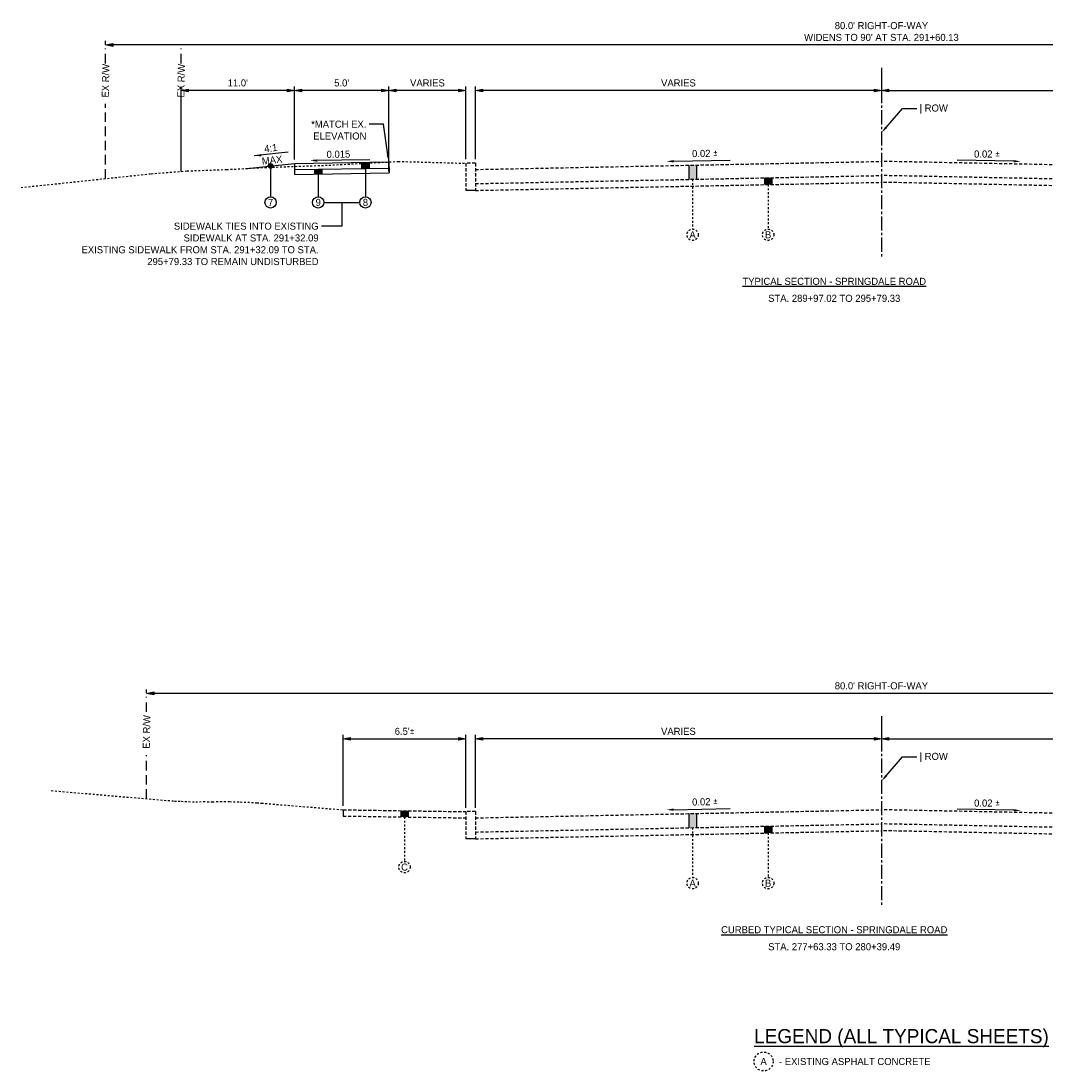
# Model space of a CAD drawing. Header units: feet. Extents: x 18870 to 19332, y 13872 to 14074.
# Tile 3 of 35: x 18870 to 18924, y 13923 to 13979. Entities that reach past the tile are written whole.
import ezdxf
from ezdxf import colors
from ezdxf.entities.mleader import LeaderData, LeaderLine
from ezdxf.math import Vec2, Vec3

# ---------------------------------------------------------------- set-up
doc = ezdxf.new("R2010")
doc.units = ezdxf.units.FT
doc.header["$MEASUREMENT"] = 0
for name, pattern in [('CENTER2', [1.125, 0.75, -0.125, 0.125, -0.125]), ('DASHED', [0.75, 0.5, -0.25]), ('DASHED2', [0.375, 0.25, -0.125]), ('OhDOT_USTN2', [0.11, 0.069, -0.041]), ('OhDOT_USTN3', [0.22, 0.165, -0.055])]:
    doc.linetypes.add(name, pattern=pattern)
for name, color, linetype in [('PF_X_Ground_Line', 3, 'OhDOT_USTN2'), ('PV_P_EOP', 7, 'Continuous'), ('PV_P_Text', 10, 'Continuous'), ('PV_X_EOP', 7, 'OhDOT_USTN3'), ('RW_X_Right_of_Way', 7, 'ROWEX-COEC')]:
    doc.layers.add(name, color=color, linetype=linetype)
doc.styles.add('Slanted-Normal', font='font31.shx', dxfattribs={"height": 0.125})
doc.styles.get("Standard").update_dxf_attribs({"font": 'font31.shx'})
doc.styles.add('Straight-Normal', font='font30.shx', dxfattribs={"height": 0.14})
doc.linetypes.add('ROWEX-COEC', pattern='A,0.75,-0.05,["Ex R/W",Straight-Normal,S=1,R=0,X=0,Y=-0.06],-0.7,0.75,-0.3,0.75,-0.3,0.75,-0.3,0.75,-0.3', length=5.7)
doc.dimstyles.new('Dec-1  Slanted', dxfattribs={"dimtxt": 0.125, "dimasz": 0.125, "dimexe": 0.07, "dimexo": 0.07, "dimgap": 0.07, "dimtad": 1, "dimdec": 1, "dimzin": 3, "dimdsep": 46, "dimtxsty": 'Slanted-Normal', "dimblk": 'Dim1', "dimcen": 0, "dimclrd": 95, "dimclre": 95, "dimclrt": 7, "dimadec": 1, "dimazin": 3, "dimtfac": 1, "dimtdec": 1, "dimtix": 1, "dimtofl": 0, "dimtmove": 1, "dimatfit": 3, "dimldrblk": 'Dim1', "dimfxl": 1, "dimtolj": 1, "dimtzin": 0, "dimlwd": -1, "dimlwe": -1, "dimarcsym": 0})

# ---------------------------------------------------------------- blocks, each defined once
blk = doc.blocks.new('Dim1')
h = blk.add_hatch(color=4)
h.dxf.hatch_style = 1
h.paths.add_polyline_path([(0, 0), (-1, -0.2), (-1, 0.2)])
at = {"color": 4}
blk.add_lwpolyline([(0, 0), (-1, -0.2), (-1, 0.2), (0, 0)], dxfattribs=at)
blk = doc.blocks.new('*D887')
at = {"layer": 'Defpoints', "color": 0, "transparency": 16777216}
for p in [(18915.479, 13942.246), (18936.979, 13940.972), (18936.979, 13937.116)]:
    blk.add_point(p, dxfattribs=at)
at = {"layer": 'PV_P_Text', "color": 95, "linetype": 'Continuous', "transparency": 16777216}
for p, q in [((18915.479, 13942.036), (18915.479, 13940.762)), ((18915.854, 13940.972), (18936.604, 13940.972)), ((18936.979, 13937.326), (18936.979, 13941.182))]:
    blk.add_line(p, q, dxfattribs=at)
at = {"layer": 'PV_P_Text', "color": 95, "transparency": 16777216, "xscale": 0.375, "yscale": 0.375, "zscale": 0.375, "rotation": 180}
blk.add_blockref('Dim1', (18915.479, 13940.972), dxfattribs=at)
at = {"layer": 'PV_P_Text', "color": 95, "transparency": 16777216, "xscale": 0.375, "yscale": 0.375, "zscale": 0.375}
blk.add_blockref('Dim1', (18936.979, 13940.972), dxfattribs=at)
at = {"layer": 'PV_P_Text', "color": 7, "transparency": 16777216, "insert": (18926.229, 13941.369), "char_height": 0.375, "attachment_point": 5, "style": 'Slanted-Normal'}
blk.add_mtext('\\A1;VARIES', dxfattribs=at)
blk = doc.blocks.new('*D888')
at = {"layer": 'Defpoints', "color": 0, "transparency": 16777216}
for p in [(18893.979, 13940.972), (18915.479, 13940.972), (18893.979, 13937.116)]:
    blk.add_point(p, dxfattribs=at)
at = {"layer": 'PV_P_Text', "color": 95, "linetype": 'Continuous', "transparency": 16777216}
for p, q in [((18893.979, 13937.326), (18893.979, 13941.182)), ((18915.104, 13940.972), (18894.354, 13940.972))]:
    blk.add_line(p, q, dxfattribs=at)
at = {"layer": 'PV_P_Text', "color": 95, "transparency": 16777216, "xscale": 0.375, "yscale": 0.375, "zscale": 0.375, "rotation": 180}
blk.add_blockref('Dim1', (18893.979, 13940.972), dxfattribs=at)
at = {"layer": 'PV_P_Text', "color": 95, "transparency": 16777216, "xscale": 0.375, "yscale": 0.375, "zscale": 0.375}
blk.add_blockref('Dim1', (18915.479, 13940.972), dxfattribs=at)
at = {"layer": 'PV_P_Text', "color": 7, "transparency": 16777216, "insert": (18904.729, 13941.369), "char_height": 0.375, "attachment_point": 5, "style": 'Slanted-Normal'}
blk.add_mtext('\\A1;VARIES', dxfattribs=at)
blk = doc.blocks.new('*D891')
at = {"layer": 'Defpoints', "color": 0, "transparency": 16777216}
for p in [(18893.479, 13940.972), (18886.979, 13937.213), (18893.479, 13937.116)]:
    blk.add_point(p, dxfattribs=at)
at = {"layer": 'PV_P_Text', "color": 95, "linetype": 'Continuous', "transparency": 16777216}
for p, q in [((18886.979, 13937.423), (18886.979, 13941.182)), ((18887.354, 13940.972), (18893.104, 13940.972)), ((18893.479, 13937.326), (18893.479, 13941.182))]:
    blk.add_line(p, q, dxfattribs=at)
at = {"layer": 'PV_P_Text', "color": 95, "transparency": 16777216, "xscale": 0.375, "yscale": 0.375, "zscale": 0.375, "rotation": 180}
blk.add_blockref('Dim1', (18886.979, 13940.972), dxfattribs=at)
at = {"layer": 'PV_P_Text', "color": 95, "transparency": 16777216, "xscale": 0.375, "yscale": 0.375, "zscale": 0.375}
blk.add_blockref('Dim1', (18893.479, 13940.972), dxfattribs=at)
at = {"layer": 'PV_P_Text', "color": 7, "transparency": 16777216, "insert": (18890.229, 13941.369), "char_height": 0.375, "attachment_point": 5, "style": 'Slanted-Normal'}
blk.add_mtext("\\A1;6.5'{\\fISOCPEUR|b0|i0|c0|p34;%%P}", dxfattribs=at)
blk = doc.blocks.new('*D903')
at = {"layer": 'Defpoints', "color": 0, "transparency": 16777216}
for p in [(18915.479, 13976.602), (18936.979, 13975.327), (18936.979, 13971.471)]:
    blk.add_point(p, dxfattribs=at)
at = {"layer": 'PV_P_Text', "color": 95, "linetype": 'Continuous', "transparency": 16777216}
for p, q in [((18915.479, 13976.392), (18915.479, 13975.117)), ((18936.979, 13971.681), (18936.979, 13975.537)), ((18915.854, 13975.327), (18936.604, 13975.327))]:
    blk.add_line(p, q, dxfattribs=at)
at = {"layer": 'PV_P_Text', "color": 95, "transparency": 16777216, "xscale": 0.375, "yscale": 0.375, "zscale": 0.375, "rotation": 180}
blk.add_blockref('Dim1', (18915.479, 13975.327), dxfattribs=at)
at = {"layer": 'PV_P_Text', "color": 95, "transparency": 16777216, "xscale": 0.375, "yscale": 0.375, "zscale": 0.375}
blk.add_blockref('Dim1', (18936.979, 13975.327), dxfattribs=at)
at = {"layer": 'PV_P_Text', "color": 7, "transparency": 16777216, "insert": (18926.229, 13975.725), "char_height": 0.375, "attachment_point": 5, "style": 'Slanted-Normal'}
blk.add_mtext('\\A1;VARIES', dxfattribs=at)
blk = doc.blocks.new('*D904')
at = {"layer": 'Defpoints', "color": 0, "transparency": 16777216}
for p in [(18893.979, 13975.327), (18915.479, 13975.327), (18893.979, 13971.471)]:
    blk.add_point(p, dxfattribs=at)
at = {"layer": 'PV_P_Text', "color": 95, "linetype": 'Continuous', "transparency": 16777216}
for p, q in [((18893.979, 13971.681), (18893.979, 13975.537)), ((18915.104, 13975.327), (18894.354, 13975.327))]:
    blk.add_line(p, q, dxfattribs=at)
at = {"layer": 'PV_P_Text', "color": 95, "transparency": 16777216, "xscale": 0.375, "yscale": 0.375, "zscale": 0.375, "rotation": 180}
blk.add_blockref('Dim1', (18893.979, 13975.327), dxfattribs=at)
at = {"layer": 'PV_P_Text', "color": 95, "transparency": 16777216, "xscale": 0.375, "yscale": 0.375, "zscale": 0.375}
blk.add_blockref('Dim1', (18915.479, 13975.327), dxfattribs=at)
at = {"layer": 'PV_P_Text', "color": 7, "transparency": 16777216, "insert": (18904.729, 13975.725), "char_height": 0.375, "attachment_point": 5, "style": 'Slanted-Normal'}
blk.add_mtext('\\A1;VARIES', dxfattribs=at)
blk = doc.blocks.new('*D907')
at = {"layer": 'Defpoints', "color": 0, "transparency": 16777216}
for p in [(18889.396, 13975.327), (18889.396, 13971.541), (18893.479, 13971.471)]:
    blk.add_point(p, dxfattribs=at)
at = {"layer": 'PV_P_Text', "color": 95, "linetype": 'Continuous', "transparency": 16777216}
for p, q in [((18889.396, 13971.751), (18889.396, 13975.537)), ((18893.479, 13971.681), (18893.479, 13975.537)), ((18893.104, 13975.327), (18889.771, 13975.327))]:
    blk.add_line(p, q, dxfattribs=at)
at = {"layer": 'PV_P_Text', "color": 95, "transparency": 16777216, "xscale": 0.375, "yscale": 0.375, "zscale": 0.375, "rotation": 180}
blk.add_blockref('Dim1', (18889.396, 13975.327), dxfattribs=at)
at = {"layer": 'PV_P_Text', "color": 95, "transparency": 16777216, "xscale": 0.375, "yscale": 0.375, "zscale": 0.375}
blk.add_blockref('Dim1', (18893.479, 13975.327), dxfattribs=at)
at = {"layer": 'PV_P_Text', "color": 7, "transparency": 16777216, "insert": (18891.438, 13975.725), "char_height": 0.375, "attachment_point": 5, "style": 'Slanted-Normal'}
blk.add_mtext('\\A1;VARIES', dxfattribs=at)
blk = doc.blocks.new('*D908')
at = {"layer": 'Defpoints', "color": 0, "transparency": 16777216}
for p in [(18884.396, 13975.327), (18889.396, 13971.541), (18884.396, 13971.466)]:
    blk.add_point(p, dxfattribs=at)
at = {"layer": 'PV_P_Text', "color": 95, "linetype": 'Continuous', "transparency": 16777216}
for p, q in [((18884.396, 13971.676), (18884.396, 13975.537)), ((18889.396, 13971.751), (18889.396, 13975.537)), ((18889.021, 13975.327), (18884.771, 13975.327))]:
    blk.add_line(p, q, dxfattribs=at)
at = {"layer": 'PV_P_Text', "color": 95, "transparency": 16777216, "xscale": 0.375, "yscale": 0.375, "zscale": 0.375, "rotation": 180}
blk.add_blockref('Dim1', (18884.396, 13975.327), dxfattribs=at)
at = {"layer": 'PV_P_Text', "color": 95, "transparency": 16777216, "xscale": 0.375, "yscale": 0.375, "zscale": 0.375}
blk.add_blockref('Dim1', (18889.396, 13975.327), dxfattribs=at)
at = {"layer": 'PV_P_Text', "color": 7, "transparency": 16777216, "insert": (18886.896, 13975.725), "char_height": 0.375, "attachment_point": 5, "style": 'Slanted-Normal'}
blk.add_mtext("\\A1;5.0'", dxfattribs=at)
blk = doc.blocks.new('*D909')
at = {"layer": 'Defpoints', "color": 0, "transparency": 16777216}
for p in [(18876.568, 13943.384), (18876.568, 13943.201), (18952.563, 13943.218)]:
    blk.add_point(p, dxfattribs=at)
at = {"layer": 'PV_P_Text', "color": 95, "linetype": 'Continuous', "transparency": 16777216}
for p, q in [((18876.568, 13943.411), (18876.568, 13943.594)), ((18952.188, 13943.384), (18876.943, 13943.384)), ((18952.563, 13943.428), (18952.563, 13943.594))]:
    blk.add_line(p, q, dxfattribs=at)
at = {"layer": 'PV_P_Text', "color": 95, "transparency": 16777216, "xscale": 0.375, "yscale": 0.375, "zscale": 0.375, "rotation": 180}
blk.add_blockref('Dim1', (18876.568, 13943.384), dxfattribs=at)
at = {"layer": 'PV_P_Text', "color": 95, "transparency": 16777216, "xscale": 0.375, "yscale": 0.375, "zscale": 0.375}
blk.add_blockref('Dim1', (18952.563, 13943.384), dxfattribs=at)
at = {"layer": 'PV_P_Text', "color": 7, "transparency": 16777216, "insert": (18915.479, 13943.781), "char_height": 0.375, "attachment_point": 5, "style": 'Slanted-Normal'}
blk.add_mtext("\\A1;80.0' RIGHT-OF-WAY", dxfattribs=at)
blk = doc.blocks.new('*D910')
at = {"layer": 'Defpoints', "color": 0, "transparency": 16777216}
for p in [(18874.399, 13977.739), (18874.399, 13977.556), (18952.563, 13977.574)]:
    blk.add_point(p, dxfattribs=at)
at = {"layer": 'PV_P_Text', "color": 95, "linetype": 'Continuous', "transparency": 16777216}
for p, q in [((18874.399, 13977.766), (18874.399, 13977.949)), ((18952.188, 13977.739), (18874.774, 13977.739)), ((18952.563, 13977.784), (18952.563, 13977.949))]:
    blk.add_line(p, q, dxfattribs=at)
at = {"layer": 'PV_P_Text', "color": 95, "transparency": 16777216, "xscale": 0.375, "yscale": 0.375, "zscale": 0.375, "rotation": 180}
blk.add_blockref('Dim1', (18874.399, 13977.739), dxfattribs=at)
at = {"layer": 'PV_P_Text', "color": 95, "transparency": 16777216, "xscale": 0.375, "yscale": 0.375, "zscale": 0.375}
blk.add_blockref('Dim1', (18952.563, 13977.739), dxfattribs=at)
at = {"layer": 'PV_P_Text', "color": 7, "transparency": 16777216, "insert": (18915.479, 13978.449), "char_height": 0.375, "width": 10.38928, "attachment_point": 5, "style": 'Slanted-Normal'}
blk.add_mtext("\\A1;80.0' RIGHT-OF-WAY\\PWIDENS TO 90' AT STA. 291+60.13", dxfattribs=at)
blk = doc.blocks.new('*D911')
at = {"layer": 'Defpoints', "color": 0, "transparency": 16777216}
for p in [(18878.396, 13975.327), (18878.396, 13971.04), (18884.396, 13971.466)]:
    blk.add_point(p, dxfattribs=at)
at = {"layer": 'PV_P_Text', "color": 95, "linetype": 'Continuous', "transparency": 16777216}
for p, q in [((18878.396, 13971.25), (18878.396, 13975.537)), ((18884.396, 13971.676), (18884.396, 13975.537)), ((18884.021, 13975.327), (18878.771, 13975.327))]:
    blk.add_line(p, q, dxfattribs=at)
at = {"layer": 'PV_P_Text', "color": 95, "transparency": 16777216, "xscale": 0.375, "yscale": 0.375, "zscale": 0.375, "rotation": 180}
blk.add_blockref('Dim1', (18878.396, 13975.327), dxfattribs=at)
at = {"layer": 'PV_P_Text', "color": 95, "transparency": 16777216, "xscale": 0.375, "yscale": 0.375, "zscale": 0.375}
blk.add_blockref('Dim1', (18884.396, 13975.327), dxfattribs=at)
at = {"layer": 'PV_P_Text', "color": 7, "transparency": 16777216, "insert": (18881.396, 13975.725), "char_height": 0.375, "attachment_point": 5, "style": 'Slanted-Normal'}
blk.add_mtext("\\A1;11.0'", dxfattribs=at)

msp = doc.modelspace()

# ---------------------------------------------------------------- hatches: boundary and pattern name
at = {"layer": 'PV_P_Text'}
h = msp.add_hatch(color=256, dxfattribs=at)
h.dxf.hatch_style = 1
h.paths.add_polyline_path([(18887.95483, 13971.51919), (18888.35483, 13971.52519), (18888.35483, 13971.19215), (18887.95483, 13971.18615)])
h = msp.add_hatch(color=256, dxfattribs=at)
h.dxf.hatch_style = 1
edge = h.paths.add_edge_path()
edge.add_arc((18883.13563, 13971.33121), 0.125, 0, 360)
h = msp.add_hatch(color=256, dxfattribs=at)
h.dxf.hatch_style = 1
h.paths.add_polyline_path([(18885.45483, 13971.14865), (18885.85483, 13971.15465), (18885.85483, 13970.90463), (18885.45483, 13970.89863)])
h = msp.add_hatch(color=256, dxfattribs=at)
h.dxf.hatch_style = 1
h.paths.add_polyline_path([(18905.2793, 13971.36727), (18905.6793, 13971.37527), (18905.6793, 13970.62512), (18905.2793, 13970.61712)])
h = msp.add_hatch(color=256, dxfattribs=at)
h.dxf.hatch_style = 1
h.paths.add_polyline_path([(18909.2793, 13970.69712), (18909.6793, 13970.70512), (18909.6793, 13970.34513), (18909.2793, 13970.33732)])
h = msp.add_hatch(color=256, dxfattribs=at)
h.dxf.hatch_style = 1
h.paths.add_polyline_path([(18890.42436, 13937.16172), (18890.02436, 13937.16772), (18890.02436, 13936.83768), (18890.2271, 13936.83464), (18890.42436, 13936.83849)])
h = msp.add_hatch(color=256, dxfattribs=at)
h.dxf.hatch_style = 1
h.paths.add_polyline_path([(18905.2793, 13937.0119), (18905.6793, 13937.0199), (18905.6793, 13936.26975), (18905.2793, 13936.26175)])
h = msp.add_hatch(color=256, dxfattribs=at)
h.dxf.hatch_style = 1
h.paths.add_polyline_path([(18909.2793, 13936.34175), (18909.6793, 13936.34975), (18909.6793, 13935.98976), (18909.2793, 13935.98195)])

# ---------------------------------------------------------------- linework, layer by layer
at = {"layer": 'PF_X_Ground_Line'}
for points in [[(18869.91688, 13970.185), (18876.80648, 13970.91615), (18878.71129, 13971.06402), (18880.81213, 13971.13839), (18882.83715, 13971.24929), (18886.22211, 13971.36955), (18889.90038, 13971.56802), (18893.4793, 13971.47127)], [(18871.5221, 13938.22879), (18878.04589, 13937.67685), (18878.39609, 13937.66624), (18878.79404, 13937.64503), (18879.16546, 13937.63443), (18879.57403, 13937.65034), (18880.0525, 13937.63437), (18880.46107, 13937.65558), (18880.96514, 13937.64498), (18881.52758, 13937.62907), (18881.92023, 13937.61846), (18882.40308, 13937.58135), (18882.65386, 13937.56575), (18886.9793, 13937.2134)]]:
    msp.add_lwpolyline(points, dxfattribs=at)
at = {"layer": 'PV_P_EOP', "linetype": 'DASHED'}
for points in [[(18874.39914, 13976.76083), (18874.39914, 13977.55617)], [(18878.39914, 13976.76083), (18878.39914, 13977.55617)], [(18874.39609, 13970.66035), (18874.39609, 13974.61571)], [(18878.39609, 13971.03955), (18878.39609, 13974.61571)], [(18876.56759, 13942.40546), (18876.56759, 13943.2008)], [(18876.56759, 13937.80192), (18876.56759, 13940.1116)]]:
    msp.add_lwpolyline(points, dxfattribs=at)
at = {"layer": 'PV_P_EOP', "linetype": 'Continuous'}
msp.add_lwpolyline([(18889.39609, 13971.03955), (18889.39609, 13974.33129)], dxfattribs=at)
at = {"layer": 'PV_P_Text', "linetype": 'ByBlock', "lineweight": -2}
for p, q in [((18884.05682, 13972.05486), (18882.26774, 13971.8591)), ((18888.39645, 13971.65568), (18885.39573, 13971.61067)), ((18904.47451, 13971.57551), (18907.47497, 13971.63552)), ((18922.48333, 13971.57551), (18919.48287, 13971.63552)), ((18886.90483, 13968.13862), (18885.82483, 13968.13862)), ((18904.47451, 13937.22014), (18907.47497, 13937.28015)), ((18922.48333, 13937.18582), (18919.48287, 13937.24583))]:
    msp.add_line(p, q, dxfattribs=at)
at = {"layer": 'PV_P_Text', "linetype": 'CENTER2'}
for points in [[(18915.4793, 13976.53127), (18915.4793, 13966.53127)], [(18915.4793, 13942.1759), (18915.4793, 13932.1759)]]:
    msp.add_lwpolyline(points, dxfattribs=at)
at = {"layer": 'PV_P_Text'}
for points in [[(18884.39609, 13971.46581), (18889.39609, 13971.54081)], [(18887.95483, 13971.51919), (18887.95483, 13971.18615)], [(18888.35483, 13971.52519), (18888.35483, 13971.19215)], [(18889.39609, 13971.54081), (18889.40483, 13970.95788)], [(18881.87517, 13971.19661), (18884.39609, 13971.46581)], [(18883.13563, 13971.33121), (18883.13563, 13969.69475)], [(18884.39609, 13971.46581), (18884.40483, 13970.88288)], [(18884.40108, 13971.13285), (18889.40108, 13971.20785)], [(18884.40483, 13970.88288), (18889.40483, 13970.95788)], [(18885.45483, 13971.14865), (18885.45483, 13970.89863)], [(18885.85483, 13971.15465), (18885.85483, 13970.90463)], [(18888.15483, 13971.18915), (18888.15483, 13969.69475)], [(18905.2793, 13971.36727), (18905.2793, 13970.61712)], [(18905.6793, 13971.37527), (18905.6793, 13970.62512)], [(18885.65483, 13970.90163), (18885.65483, 13969.69475)], [(18909.2793, 13970.69712), (18909.2793, 13970.33732)], [(18909.6793, 13970.70512), (18909.6793, 13970.34532)], [(18885.95483, 13969.39475), (18887.85483, 13969.39475)], [(18890.02436, 13937.16772), (18890.02436, 13936.83768)], [(18890.42436, 13937.16172), (18890.42436, 13936.83168)], [(18905.2793, 13937.0119), (18905.2793, 13936.26175)], [(18905.6793, 13937.0199), (18905.6793, 13936.26975)], [(18909.2793, 13936.34175), (18909.2793, 13935.98195)], [(18909.6793, 13936.34975), (18909.6793, 13935.98995)]]:
    msp.add_lwpolyline(points, dxfattribs=at)
at = {"layer": 'PV_P_Text', "linetype": 'DASHED2', "ltscale": 0.333}
for points in [[(18905.4793, 13970.62112), (18905.4793, 13967.98197)], [(18909.4793, 13970.34132), (18909.4793, 13967.98197)], [(18890.22435, 13936.83468), (18890.22436, 13934.47534)], [(18905.4793, 13936.26575), (18905.4793, 13933.6266)], [(18909.4793, 13935.98595), (18909.4793, 13933.6266)]]:
    msp.add_lwpolyline(points, dxfattribs=at)
at = {"layer": 'PV_P_Text', "linetype": 'ByBlock', "lineweight": -2}
msp.add_lwpolyline([(18886.90483, 13969.39475), (18886.90483, 13968.13862)], dxfattribs=at)
at = {"layer": 'PV_P_Text'}
for centre, radius in [((18883.13563, 13971.33121), 0.125), ((18883.13563, 13969.39475), 0.3), ((18885.65483, 13969.39475), 0.3), ((18888.15483, 13969.39475), 0.3)]:
    msp.add_circle(centre, radius, dxfattribs=at)
at = {"layer": 'PV_P_Text', "linetype": 'DASHED2', "ltscale": 0.333}
for centre in [(18905.4793, 13967.68197), (18909.4793, 13967.68197), (18890.22436, 13934.17534), (18905.4793, 13933.3266), (18909.4793, 13933.3266)]:
    msp.add_circle(centre, 0.3, dxfattribs=at)
at = {"layer": 'PV_P_Text', "linetype": 'OhDOT_USTN2'}
msp.add_circle((18909.24024, 13923.87586), 0.50213, dxfattribs=at)
at = {"layer": 'PV_P_Text'}
for points in [[(18882.64732, 13971.83776), (18882.26774, 13971.8591), (18882.63372, 13971.96201)], [(18885.60977, 13971.55138), (18885.23387, 13971.60825), (18885.60789, 13971.67636)], [(18904.47326, 13971.638), (18904.09959, 13971.56801), (18904.47576, 13971.51302)], [(18922.48458, 13971.638), (18922.85826, 13971.56801), (18922.48208, 13971.51302)], [(18904.47326, 13937.28263), (18904.09959, 13937.21264), (18904.47576, 13937.15765)], [(18922.48458, 13937.2483), (18922.85826, 13937.17832), (18922.48208, 13937.12333)]]:
    msp.add_solid(points, dxfattribs=at)
at = {"layer": 'PV_X_EOP'}
for points in [[(18893.9793, 13971.14127), (18915.4793, 13971.57127)], [(18936.9793, 13971.14127), (18915.4793, 13971.57127)], [(18893.9793, 13971.47127), (18893.4793, 13971.47127), (18893.4793, 13970.03132)], [(18893.9793, 13971.47127), (18893.9793, 13970.03132)], [(18893.9793, 13970.39112), (18915.4793, 13970.82112)], [(18893.9793, 13970.03132), (18915.4793, 13970.46132)], [(18936.9793, 13970.39112), (18915.4793, 13970.82112)], [(18936.95711, 13970.03176), (18915.4793, 13970.46132)], [(18886.9793, 13937.2134), (18893.4793, 13937.1159)], [(18893.9793, 13937.1159), (18893.4793, 13937.1159), (18893.4793, 13935.67595)], [(18893.9793, 13936.7859), (18915.4793, 13937.2159)], [(18893.9793, 13937.1159), (18893.9793, 13935.67595)], [(18936.9793, 13936.7859), (18915.4793, 13937.2159)], [(18886.97435, 13936.88343), (18893.47435, 13936.78593)], [(18893.9793, 13936.03575), (18915.4793, 13936.46575)], [(18936.9793, 13936.03575), (18915.4793, 13936.46575)], [(18893.9793, 13935.67595), (18915.4793, 13936.10595)], [(18936.95711, 13935.6764), (18915.4793, 13936.10595)]]:
    msp.add_lwpolyline(points, dxfattribs=at)
at = {"layer": 'RW_X_Right_of_Way'}
for points in [[(18893.9793, 13970.03132), (18893.4793, 13970.03132)], [(18886.9793, 13937.2134), (18886.97435, 13936.88343)], [(18893.9793, 13935.67595), (18893.4793, 13935.67595)]]:
    msp.add_lwpolyline(points, dxfattribs=at)

# ---------------------------------------------------------------- texts
at = {"char_height": 0.375, "width": 29.2488376, "attachment_point": 5, "style": 'Slanted-Normal'}
for s, insert in [('{\\LTYPICAL SECTION - SPRINGDALE ROAD}', (18912.9793, 13965.21236)), ('{\\LCURBED TYPICAL SECTION - SPRINGDALE ROAD}', (18912.9793, 13930.85699))]:
    msp.add_mtext(s, dxfattribs=dict(at, insert=insert))
at = {"layer": 'PV_P_Text', "style": 'Slanted-Normal'}
for s, rotation, p in [('4:1', 6.244617, (18882.81485, 13972.05194)), ('0.015', 0.859372, (18886.10082, 13971.75346)), ('MAX', 6.244617, (18882.68913, 13971.39498))]:
    msp.add_text(s, height=0.375, rotation=rotation, dxfattribs=at).set_placement(p)
at = {"layer": 'PV_P_Text', "char_height": 0.375, "attachment_point": 5, "style": 'Slanted-Normal'}
for s, insert, width, rotation in [('EX R/W', (18874.39609, 13975.84551), 2.1837654, 88.854237), ('EX R/W', (18878.39609, 13975.84551), 2.1837654, 88.854237), ('0.02 {\\fISOCPEUR|b0|i0|c0|p34;%%P}', (18906.13636, 13971.99283), 29.2488376, 1.281918), ('EX R/W', (18876.56759, 13941.34139), 2.1837654, 88.854237), ('0.02 {\\fISOCPEUR|b0|i0|c0|p34;%%P}', (18906.13636, 13937.63747), 29.2488376, 1.281918)]:
    msp.add_mtext(s, dxfattribs=dict(at, insert=insert, width=width, rotation=rotation))
at = {"layer": 'PV_P_Text', "char_height": 0.375, "width": 29.2488376, "attachment_point": 5, "style": 'Slanted-Normal'}
for s, insert in [('0.02 {\\fISOCPEUR|b0|i0|c0|p34;%%P}', (18921.07075, 13971.95817)), ('STA. 289+97.02 TO 295+79.33', (18912.9793, 13964.31186)), ('0.02 {\\fISOCPEUR|b0|i0|c0|p34;%%P}', (18921.07075, 13937.56847)), ('STA. 277+63.33 TO 280+39.49', (18912.9793, 13929.95649))]:
    msp.add_mtext(s, dxfattribs=dict(at, insert=insert))
at = {"layer": 'PV_P_Text', "style": 'Slanted-Normal'}
for s, width, gutter_width, insert, char_height, attachment_point in [('7', 2.462343, 0.625, (18883.13563, 13969.39475), 0.375, 5), ('9', 2.462343, 0.625, (18885.65483, 13969.39475), 0.375, 5), ('8', 2.462343, 0.625, (18888.15483, 13969.39475), 0.375, 5), ('A', 2.462343, 0.625, (18905.4793, 13967.68197), 0.375, 5), ('B', 2.462343, 0.625, (18909.4793, 13967.68197), 0.375, 5), ('C', 2.462343, 0.625, (18890.22436, 13934.17534), 0.375, 5), ('A', 2.462343, 0.625, (18905.4793, 13933.3266), 0.375, 5), ('B', 2.462343, 0.625, (18909.4793, 13933.3266), 0.375, 5), ('{\\LLEGEND (ALL TYPICAL SHEETS)}', 32.4813696, 50.94204, (18908.73812, 13925.10911), 0.74984, 4), ('A', 32.4813696, 50.94204, (18909.24024, 13923.87586), 0.37492, 5), ('- EXISTING ASPHALT CONCRETE', 32.4813696, 50.94204, (18910.05356, 13923.87586), 0.375, 4)]:
    msp.add_mtext_dynamic_manual_height_columns(s, width=width, gutter_width=gutter_width, heights=[0], dxfattribs=dict(at, insert=insert, char_height=char_height, attachment_point=attachment_point))
at = {"layer": 'PV_P_Text', "insert": (18885.67483, 13968.32612), "char_height": 0.375, "width": 13.0310355, "attachment_point": 3}
msp.add_mtext('SIDEWALK TIES INTO EXISTING \\PSIDEWALK AT STA. 291+32.09\\PEXISTING SIDEWALK FROM STA. 291+32.09 TO STA. 295+79.33 TO REMAIN UNDISTURBED', dxfattribs=at)

# ---------------------------------------------------------------- dimensions: what is measured, and where the dimension line sits
at = {"layer": 'PV_P_Text'}
for base, p1, p2, text, picture, middle in [((18874.39914, 13977.73901), (18952.56252, 13977.57354), (18874.39914, 13977.55617), "80.0' RIGHT-OF-WAY\\PWIDENS TO 90' AT STA. 291+60.13", '*D910', (18915.4793, 13977.73901)), ((18876.56759, 13943.38364), (18952.56252, 13943.21817), (18876.56759, 13943.2008), "80.0' RIGHT-OF-WAY", '*D909', (18915.4793, 13943.38364))]:
    dim = msp.add_linear_dim(base=base, p1=p1, p2=p2, text=text, dimstyle='Dec-1  Slanted', override={"dimpost": "'"}, dxfattribs=at)
    dim.commit()
    dim.dimension.update_dxf_attribs({"geometry": picture, "text_midpoint": middle, "dimtype": 160})
for base, p1, p2, text, picture, middle in [((18936.9793, 13975.32733), (18915.4793, 13976.60163), (18936.9793, 13971.47127), 'VARIES', '*D903', (18926.2293, 13975.72483)), ((18893.9793, 13975.32733), (18915.4793, 13975.32733), (18893.9793, 13971.47127), 'VARIES', '*D904', (18904.7293, 13975.72483)), ((18936.9793, 13940.97196), (18915.4793, 13942.24626), (18936.9793, 13937.1159), 'VARIES', '*D887', (18926.2293, 13941.36946)), ((18893.4793, 13940.97196), (18886.9793, 13937.2134), (18893.4793, 13937.1159), "6.5'{\\fISOCPEUR|b0|i0|c0|p34;%%P}", '*D891', (18890.2293, 13941.36946)), ((18893.9793, 13940.97196), (18915.4793, 13940.97196), (18893.9793, 13937.1159), 'VARIES', '*D888', (18904.7293, 13941.36946))]:
    dim = msp.add_linear_dim(base=base, p1=p1, p2=p2, text=text, dimstyle='Dec-1  Slanted', override={"dimpost": "'"}, dxfattribs=at)
    dim.commit()
    dim.dimension.update_dxf_attribs({"geometry": picture, "text_midpoint": middle})
dim = msp.add_linear_dim(base=(18878.39609, 13975.32733), p1=(18884.39609, 13971.46581), p2=(18878.39609, 13971.03955), angle=180, text="11.0'", dimstyle='Dec-1  Slanted', override={"dimpost": "'"}, dxfattribs=at)
dim.commit()
dim.dimension.update_dxf_attribs({"geometry": '*D911', "text_midpoint": (18881.39609, 13975.32733), "dimtype": 160})
for base, p1, p2, text, picture, middle in [((18884.39609, 13975.32733), (18889.39609, 13971.54081), (18884.39609, 13971.46581), "5.0'", '*D908', (18886.89609, 13975.72483)), ((18889.39609, 13975.32733), (18893.4793, 13971.47127), (18889.39609, 13971.54081), 'VARIES', '*D907', (18891.4377, 13975.72483))]:
    dim = msp.add_linear_dim(base=base, p1=p1, p2=p2, angle=180, text=text, dimstyle='Dec-1  Slanted', override={"dimpost": "'"}, dxfattribs=at)
    dim.commit()
    dim.dimension.update_dxf_attribs({"geometry": picture, "text_midpoint": middle})

# ---------------------------------------------------------------- leaders
at = {"layer": 'RW_X_Right_of_Way'}
ml = msp.add_multileader_mtext('Standard', dxfattribs=at)
ml.set_content('| ROW ', color=256, style='Slanted-Normal')
ml.set_leader_properties()
ml.build(insert=Vec2(0, 0))
ml.multileader.update_dxf_attribs({"dogleg_length": 0.25, "arrow_head_size": 0.375, "scale": 3})
ctx = ml.context
ctx.base_point, ctx.scale, ctx.char_height, ctx.arrow_head_size, ctx.landing_gap_size, ctx.plane_origin = Vec3(18917.35166, 13974.36777), 3, 0.375, 0.375, 0.15, Vec3(18915.53541, 13973.06379)
notes = []
notes.append((ctx, [(0, (1, 1, 0), (18916.60166, 13974.36777), (1, 0), 0.75, [(0, [(18915.4793, 13973.09006)], 0, [])])]))
ctx.mtext.insert, ctx.mtext.flow_direction = Vec3(18917.50166, 13974.58652), 5
ml = msp.add_multileader_mtext('Standard', dxfattribs=at)
ml.set_content('*MATCH EX. \\PELEVATION', color=256, style='Slanted-Normal')
ml.set_leader_properties()
ml.build(insert=Vec2(0, 0))
ml.multileader.update_dxf_attribs({"dogleg_length": 0.25, "arrow_head_size": 0.375, "scale": 3})
ctx = ml.context
ctx.base_point, ctx.scale, ctx.char_height, ctx.arrow_head_size, ctx.landing_gap_size, ctx.plane_origin = Vec3(18884.85402, 13973.5403), 3, 0.375, 0.375, 0.15, Vec3(18889.33998, 13971.51455)
ctx.text_align_type = 2
notes.append((ctx, [(0, (1, 1, 0), (18889.1064, 13973.5403), (-1, 0), 0.75, [(0, [(18889.39609, 13971.54081)], 0, [])])]))
ctx.mtext.insert, ctx.mtext.alignment, ctx.mtext.flow_direction = Vec3(18888.2064, 13973.7278), 3, 5
ml = msp.add_multileader_mtext('Standard', dxfattribs=at)
ml.set_content('| ROW ', color=256, style='Slanted-Normal')
ml.set_leader_properties()
ml.build(insert=Vec2(0, 0))
ml.multileader.update_dxf_attribs({"dogleg_length": 0.25, "arrow_head_size": 0.375, "scale": 3})
ctx = ml.context
ctx.base_point, ctx.scale, ctx.char_height, ctx.arrow_head_size, ctx.landing_gap_size, ctx.plane_origin = Vec3(18917.35166, 13940.0124), 3, 0.375, 0.375, 0.15, Vec3(18915.53541, 13938.70842)
notes.append((ctx, [(0, (1, 1, 0), (18916.60166, 13940.0124), (1, 0), 0.75, [(0, [(18915.4793, 13938.73469)], 0, [])])]))
ctx.mtext.insert, ctx.mtext.flow_direction = Vec3(18917.50166, 13940.23115), 5
for ctx, leaders in notes:
    for number, flags, end, landing, length, lines in leaders:
        leader = LeaderData()
        leader.index, (leader.has_last_leader_line, leader.has_dogleg_vector, leader.attachment_direction) = number, flags
        leader.last_leader_point, leader.dogleg_vector, leader.dogleg_length = Vec3(end), Vec3(landing), length
        for number, points, colour, breaks in lines:
            line = LeaderLine()
            line.index, line.vertices, line.color, line.breaks = number, Vec3.list(points), colors.encode_raw_color(colour), breaks
            leader.lines.append(line)
        ctx.leaders.append(leader)

doc.saveas('drawing.dxf')
